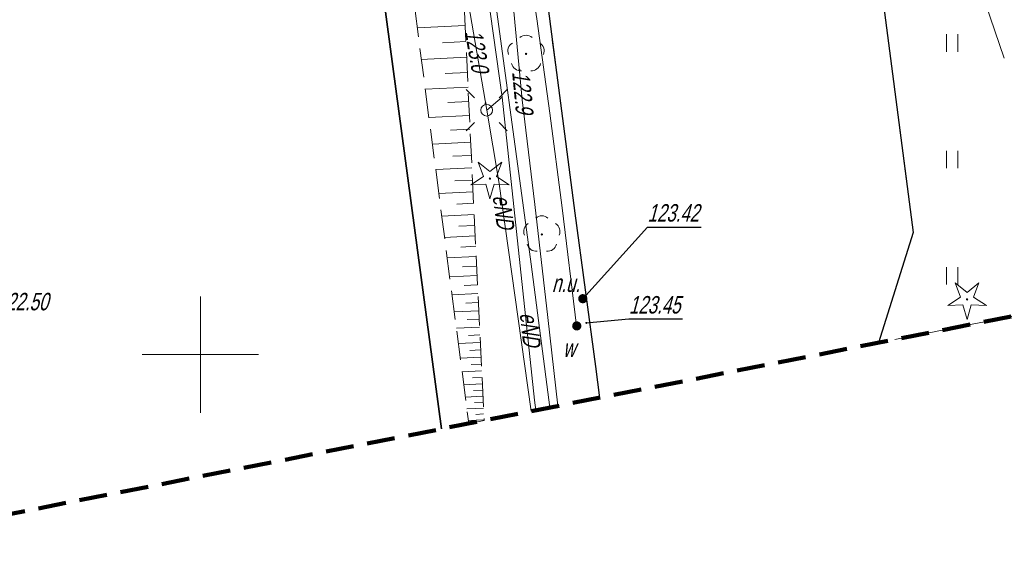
# Model space of a CAD drawing. Extents: x 7463256 to 7464485, y 5957341 to 5958260.
# Tile 2 of 256: x 7463292 to 7463335, y 5957341 to 5957364. Entities that reach past the tile are written whole.
import ezdxf
from ezdxf.enums import TextEntityAlignment as Align

# ---------------------------------------------------------------- set-up
doc = ezdxf.new("R2010")
doc.units = 0
doc.header["$MEASUREMENT"] = 0
for name, pattern in [('1.5_0.5', [2, 1.5, -0.5]), ('4', [1.8, 1.2, -0.6]), ('mz1.0_0.5', [1.5, 1, -0.5]), ('mz1.25_0.5', [1.75, 1.25, -0.5])]:
    doc.linetypes.add(name, pattern=pattern)
doc.layers.get('0').update_dxf_attribs({"color": 2, "linetype": 'CONTINUOUS', "lineweight": 5})
for name, color, linetype in [('000 Inne (niezydentyfikowane)', 7, 'CONTINUOUS'), ('drzewo iglaste (punkt)', 7, 'CONTINUOUS'), ('drzewo liściaste (punkt)', 7, 'CONTINUOUS'), ('jezdnia (powierzchnia)', 7, 'CONTINUOUS'), ('krawężnik (linia)', 7, 'CONTINUOUS'), ('latarnia na słupie lub maszcie (punkt)', 7, 'CONTINUOUS'), ('niezidentyfikowane urządzenie techniczne - siec wodociągowa (punkt)', 7, 'CONTINUOUS'), ('niezidentyfikowane urządzenie techniczne - siec wodociągowa (punkt)-Atr17', 7, 'CONTINUOUS'), ('Obszar opracowania', 7, 'CONTINUOUS'), ('ogrodzenie trwałe (linia)', 7, 'CONTINUOUS'), ('plac (powierzchnia)', 7, 'CONTINUOUS'), ('przewód elektroenergetyczny (linia)', 7, 'CONTINUOUS'), ('przewód elektroenergetyczny (linia)-Atr1', 7, 'CONTINUOUS'), ('przewód kanalizacyjny (linia)', 7, 'CONTINUOUS'), ('przewód wodociągowy (linia)', 7, 'CONTINUOUS'), ('punkt o określonej wysokości (sieć elektroenergetyczna)', 7, 'CONTINUOUS'), ('punkt o określonej wysokości (sieć elektroenergetyczna)-Atr2', 7, 'CONTINUOUS'), ('punkt o określonej wysokości (sieć wodociągowa)', 7, 'CONTINUOUS'), ('punkt o określonej wysokości (sieć wodociągowa)-Atr2', 7, 'CONTINUOUS'), ('punkt wysokościowy sztuczny-Atr2', 7, 'CONTINUOUS'), ('skarpa nieumocniona (powierzchnia)', 7, 'CONTINUOUS'), ('słup (punkt)', 7, 'CONTINUOUS'), ('trawnik (powierzchnia)', 7, 'CONTINUOUS'), ('trawnik (powierzchnia) - symbol', 7, 'CONTINUOUS'), ('Wstawianie ramki sekcyjnej z opisem', 7, 'CONTINUOUS'), ('zasuwa - siec wodociągowa (punkt)', 7, 'CONTINUOUS'), ('zasuwa - siec wodociągowa (punkt)-Atr17', 7, 'CONTINUOUS')]:
    doc.layers.add(name, color=color, linetype=linetype)
doc.styles.get("Standard").update_dxf_attribs({"font": 'txt', "width": 0.75})
doc.linetypes.add('902-500', pattern='A,3.75,0,[1,ksztalty.shx,S=0.5,R=0,X=0,Y=0],3.75', length=7.5)

# ---------------------------------------------------------------- blocks, each defined once
blk = doc.blocks.new('PW01')
at = {"linetype": 'Continuous', "lineweight": 13}
h = blk.add_hatch(color=0, dxfattribs=at)
edge = h.paths.add_edge_path()
edge.add_arc((0, 0), 0.045, 0, 360)
blk = doc.blocks.new('SM011')
at = {"color": 0, "linetype": 'Continuous', "lineweight": 13}
for p, q in [((-0.53, 0.531), (-0.883, 0.884)), ((0.531, 0.531), (0.884, 0.884)), ((-0.53, -0.53), (-0.883, -0.883)), ((0.531, -0.53), (0.884, -0.883))]:
    blk.add_line(p, q, dxfattribs=at)
blk = doc.blocks.new('SM04')
at = {"color": 0, "linetype": 'Continuous', "lineweight": 13}
blk.add_circle((0, 0), 0.25, dxfattribs=at)
blk = doc.blocks.new('OP011')
at = {"linetype": 'Continuous', "lineweight": 13}
h = blk.add_hatch(color=0, dxfattribs=at)
edge = h.paths.add_edge_path()
edge.add_arc((0, 0), 0.05, 0, 360)
at = {"color": 0, "linetype": 'Continuous', "lineweight": 13}
for p, q in [((-0.283, 0.093), (-0.512, 0.706)), ((-0.512, 0.706), (0, 0.299)), ((0, 0.299), (0.512, 0.706)), ((0.512, 0.706), (0.283, 0.093)), ((-0.828, -0.268), (-0.283, 0.093)), ((0.283, 0.093), (0.828, -0.268)), ((-0.175, -0.24), (-0.828, -0.268)), ((0, -0.87), (-0.175, -0.24)), ((0.175, -0.24), (0, -0.87)), ((0.828, -0.268), (0.175, -0.24))]:
    blk.add_line(p, q, dxfattribs=at)
blk = doc.blocks.new('OP021')
at = {"linetype": 'Continuous', "lineweight": 13}
h = blk.add_hatch(color=0, dxfattribs=at)
edge = h.paths.add_edge_path()
edge.add_arc((0, 0), 0.05, 0, 360)
at = {"color": 0, "linetype": 'Continuous', "lineweight": 13}
for centre, start, end in [((-0.38, 0.124), 121.308, 202.548), ((0, 0.4), 49.272, 130.728), ((0.38, 0.124), 337.452, 58.692), ((-0.235, -0.324), 193.221, 274.871), ((0.235, -0.324), 265.129, 346.779)]:
    blk.add_arc(centre, 0.4, start, end, dxfattribs=at)
blk = doc.blocks.new('US25')
at = {"linetype": 'Continuous', "lineweight": 0}
h = blk.add_hatch(color=0, dxfattribs=at)
edge = h.paths.add_edge_path()
edge.add_arc((0, 0), 0.2, 0, 360)
blk = doc.blocks.new('US30')
at = {"linetype": 'Continuous', "lineweight": 0}
h = blk.add_hatch(color=0, dxfattribs=at)
edge = h.paths.add_edge_path()
edge.add_arc((0, 0), 0.2, 0, 360)
blk = doc.blocks.new('TU04')
at = {"color": 0, "linetype": 'Continuous', "lineweight": 13}
for p, q in [((0, 0), (0, 0.75)), ((0.5, 0), (0.5, 0.75))]:
    blk.add_line(p, q, dxfattribs=at)

msp = doc.modelspace()

# ---------------------------------------------------------------- linework, layer by layer
at = {"layer": '000 Inne (niezydentyfikowane)', "color": 7, "linetype": 'Continuous', "lineweight": 13}
for p, q in [((7463311.37, 5957364.14), (7463309.32, 5957364.04)), ((7463311.4, 5957363.45), (7463310.4, 5957363.4)), ((7463311.43, 5957362.78), (7463309.49, 5957362.68)), ((7463311.47, 5957362.12), (7463310.52, 5957362.08)), ((7463311.5, 5957361.49), (7463309.66, 5957361.4)), ((7463311.53, 5957360.87), (7463310.63, 5957360.83)), ((7463311.55, 5957360.27), (7463309.82, 5957360.19)), ((7463311.58, 5957359.68), (7463310.74, 5957359.64)), ((7463311.61, 5957359.12), (7463309.97, 5957359.04)), ((7463311.64, 5957358.56), (7463310.84, 5957358.52)), ((7463311.66, 5957358.03), (7463310.11, 5957357.95)), ((7463311.69, 5957357.5), (7463310.93, 5957357.47)), ((7463311.71, 5957356.99), (7463310.24, 5957356.92)), ((7463311.74, 5957356.5), (7463311.02, 5957356.46)), ((7463311.76, 5957356.02), (7463310.37, 5957355.95)), ((7463311.78, 5957355.55), (7463311.11, 5957355.52)), ((7463311.8, 5957355.1), (7463310.49, 5957355.03)), ((7463311.83, 5957354.65), (7463311.19, 5957354.62)), ((7463311.85, 5957354.22), (7463310.6, 5957354.16)), ((7463311.87, 5957353.8), (7463311.26, 5957353.77)), ((7463311.89, 5957353.4), (7463310.71, 5957353.34)), ((7463311.9, 5957353), (7463311.33, 5957352.97)), ((7463311.92, 5957352.62), (7463310.81, 5957352.56)), ((7463311.94, 5957352.24), (7463311.4, 5957352.21)), ((7463311.96, 5957351.88), (7463310.91, 5957351.83)), ((7463311.99, 5957351.18), (7463311, 5957351.13)), ((7463311.98, 5957351.52), (7463311.46, 5957351.5)), ((7463312.01, 5957350.84), (7463311.52, 5957350.82)), ((7463312.02, 5957350.52), (7463311.08, 5957350.47)), ((7463312.05, 5957349.89), (7463311.16, 5957349.85)), ((7463312.04, 5957350.2), (7463311.58, 5957350.18)), ((7463312.07, 5957349.59), (7463311.64, 5957349.57)), ((7463312.08, 5957349.3), (7463311.24, 5957349.26)), ((7463312.1, 5957349.02), (7463311.69, 5957349)), ((7463312.11, 5957348.74), (7463311.31, 5957348.7)), ((7463312.13, 5957348.21), (7463311.38, 5957348.17)), ((7463312.12, 5957348.47), (7463311.73, 5957348.45)), ((7463312.15, 5957347.96), (7463311.78, 5957347.94)), ((7463312.16, 5957347.7), (7463311.45, 5957347.67)), ((7463312.17, 5957347.45), (7463311.83, 5957347.43)), ((7463312.18, 5957347.2), (7463311.51, 5957347.16))]:
    msp.add_line(p, q, dxfattribs=at)
at = {"layer": 'jezdnia (powierzchnia)', "color": 7, "linetype": '1.5_0.5', "lineweight": 18, "flags": 128}
for points in [[(7463317.15, 5957348.145), (7463316.98, 5957349.48), (7463316.09, 5957356.08), (7463314.64, 5957367.19), (7463312.31, 5957384.69), (7463310.67, 5957397.23), (7463309.43, 5957406.17), (7463308.8, 5957411.03), (7463306.95, 5957425.69), (7463305.51, 5957436.41), (7463304.26, 5957446.16), (7463304.38, 5957447.86), (7463305.82, 5957457.8), (7463307.03, 5957465.62), (7463307.44, 5957469.04), (7463307.82, 5957471.16), (7463307.71, 5957472.78), (7463307.08, 5957474.42), (7463306.28, 5957475.73), (7463305.44, 5957476.74), (7463304.35, 5957477.51), (7463303.02, 5957477.94), (7463301.78, 5957477.85), (7463293.48, 5957476.69), (7463293.12, 5957475.87), (7463292.56, 5957481.3), (7463293.01, 5957480.62), (7463293.46, 5957480.66), (7463297.18, 5957481.24), (7463299.29, 5957481.6), (7463301.7, 5957482.22), (7463304.23, 5957483.67), (7463305.89, 5957485.29), (7463306.79, 5957486.78), (7463307.25, 5957488.46), (7463307.52, 5957491.77), (7463307.44, 5957494.14), (7463307.2, 5957496.1), (7463306.84, 5957497.89), (7463306.28, 5957499.68), (7463304.95, 5957501.72), (7463303.39, 5957503.29), (7463301.53, 5957504.45), (7463299.2, 5957504.96), (7463293.5, 5957504.96), (7463293.07, 5957515.5), (7463293.78, 5957515.59), (7463293.5, 5957520.58), (7463297.97, 5957520.69), (7463298.86, 5957516.34), (7463313.8, 5957518.19), (7463320.35, 5957513.68), (7463324.83, 5957514.29), (7463326.27, 5957514.95), (7463327.24, 5957515.82), (7463327.78, 5957516.85), (7463328.17, 5957518.13), (7463328.22, 5957519.49), (7463327.98, 5957520.49), (7463334.04, 5957522.29), (7463334.26, 5957521.17), (7463334.47, 5957515.53), (7463334.96, 5957509.14), (7463331.86, 5957508.71), (7463328.98, 5957507.82), (7463326.23, 5957506.61), (7463322.8, 5957504.55), (7463320.49, 5957503.06), (7463317.44, 5957500.73), (7463314.91, 5957498.4), (7463313.52, 5957495), (7463313.56, 5957493.1), (7463314.2, 5957490.79), (7463314.69, 5957489.82), (7463315.66, 5957488.74), (7463317.14, 5957487.49), (7463318.24, 5957486.71), (7463319.58, 5957486.11), (7463320.96, 5957485.64), (7463322.31, 5957485.45), (7463323.85, 5957485.64), (7463350.52, 5957491.84), (7463365.92, 5957495.63), (7463369.89, 5957497.05), (7463375.06, 5957499.48), (7463379.1, 5957502.37), (7463379.18, 5957503.49), (7463388.59, 5957504.66), (7463393.52, 5957467.87), (7463387.09, 5957467.63), (7463385.7, 5957467.02), (7463384.19, 5957464.97), (7463383.43, 5957463.28), (7463383.02, 5957461.27), (7463383.11, 5957459.02), (7463384.02, 5957454.15), (7463384.17, 5957452.74), (7463384.79, 5957451.42), (7463385.69, 5957450.45), (7463386.94, 5957449.82), (7463388.48, 5957449.44), (7463390.22, 5957449.36), (7463392.13, 5957449.46), (7463395.46, 5957449.91), (7463399.79, 5957419.5), (7463393.78, 5957418.91), (7463391.05, 5957417.47), (7463389.36, 5957415.11), (7463389.25, 5957413.55), (7463389.75, 5957410.62), (7463390.28, 5957406.09), (7463390.42, 5957406.11), (7463392.05, 5957393.37), (7463397.04, 5957394.01), (7463400.808, 5957364.642)], [(7463329.141, 5957350.51), (7463330.63, 5957355.25), (7463328.42, 5957372.19), (7463325.43, 5957377.32), (7463324.22, 5957377.16), (7463323.42, 5957383.39), (7463322.38, 5957385.4), (7463319.58, 5957407.75), (7463319.55, 5957408.98), (7463319.88, 5957410.68), (7463322.02, 5957417.33), (7463322.13, 5957418.67), (7463320.6, 5957429.73), (7463321.05, 5957429.68), (7463320.59, 5957434.07), (7463320.14, 5957438.22), (7463320.46, 5957444.39), (7463322.03, 5957446.93), (7463338.98, 5957449.01), (7463340.18, 5957448.56), (7463341.33, 5957447.81), (7463342.07, 5957447.01), (7463342.75, 5957445.78), (7463346.72, 5957437.04), (7463353.65, 5957437.78), (7463352.06, 5957450.29), (7463370.8, 5957452.64), (7463372.39, 5957452.47)]]:
    msp.add_lwpolyline(points, dxfattribs=at)
at = {"layer": 'krawężnik (linia)', "color": 7, "linetype": 'Continuous', "lineweight": 25, "flags": 128}
for points in [[(7463293.48, 5957476.69), (7463301.78, 5957477.85), (7463303.02, 5957477.94), (7463304.35, 5957477.51), (7463305.44, 5957476.74), (7463306.28, 5957475.73), (7463307.08, 5957474.42), (7463307.71, 5957472.78), (7463307.82, 5957471.16), (7463307.44, 5957469.04), (7463307.03, 5957465.62), (7463305.82, 5957457.8), (7463304.38, 5957447.86), (7463304.26, 5957446.16), (7463305.51, 5957436.41), (7463306.95, 5957425.69), (7463308.8, 5957411.03), (7463309.43, 5957406.17), (7463310.67, 5957397.23), (7463312.31, 5957384.69), (7463314.64, 5957367.19), (7463316.09, 5957356.08), (7463316.98, 5957349.48), (7463317.15, 5957348.145)], [(7463325.43, 5957377.32), (7463328.42, 5957372.19), (7463330.63, 5957355.25), (7463329.141, 5957350.51)]]:
    msp.add_lwpolyline(points, dxfattribs=at)
at = {"layer": 'Obszar opracowania', "color": 132, "linetype": '4', "lineweight": 200, "flags": 128}
msp.add_lwpolyline([(7463648.63, 5957598.42), (7463381.17, 5957559), (7463352.31, 5957567.45), (7463255.88, 5957568.85), (7463280.41, 5957340.9), (7463468.95, 5957378.08), (7463536.66, 5957509.53), (7463626.95, 5957460.4), (7463653.5, 5957411.27), (7463734.5, 5957471.02), (7463879.22, 5957698.07), (7464314.97, 5957939.96), (7464470.72, 5957945.23), (7464483.34, 5958244.06), (7464262.86, 5958260.06), (7464240.11, 5958013.73), (7463789.91, 5957739.13), (7463712.41, 5957593.35)], close=True, dxfattribs=at)
at = {"layer": 'ogrodzenie trwałe (linia)', "color": 7, "linetype": '902-500', "lineweight": 35, "flags": 128}
msp.add_lwpolyline([(7463293.48, 5957476.69), (7463293.12, 5957475.87), (7463302.41, 5957406.01), (7463310.355, 5957346.805)], dxfattribs=at)
at = {"layer": 'plac (powierzchnia)', "color": 7, "linetype": '1.5_0.5', "lineweight": 18, "flags": 128}
msp.add_lwpolyline([(7463270.494, 5957433.05), (7463279.02, 5957434.21), (7463298.35, 5957436.5), (7463302.41, 5957406.01), (7463310.355, 5957346.805)], dxfattribs=at)
at = {"layer": 'przewód elektroenergetyczny (linia)', "color": 1, "linetype": 'Continuous', "lineweight": 18, "flags": 128}
for points in [[(7463314.212, 5957347.566), (7463312.82, 5957357.43), (7463312.3, 5957360.5), (7463310.67, 5957369.99), (7463309.48, 5957381.5), (7463307.19, 5957400.27), (7463303.94, 5957424.48), (7463301.29, 5957449), (7463302.21, 5957458.6), (7463302.98, 5957461.07), (7463304.84, 5957472.92), (7463297.16, 5957475.88), (7463297.16, 5957476.1), (7463296.46, 5957484.03), (7463296.1, 5957486.56), (7463295.48, 5957489.42)], [(7463315.362, 5957347.793), (7463314.92, 5957351.59), (7463314.37, 5957356.45), (7463313.83, 5957360.95), (7463313.39, 5957365.51), (7463312.94, 5957369.89), (7463312.58, 5957374.35), (7463312.14, 5957378.56), (7463311.77, 5957382.98), (7463311.34, 5957387.34), (7463310.28, 5957395.57), (7463307.27, 5957395.35)], [(7463334.53, 5957362.73), (7463329.72, 5957376.84), (7463326.01, 5957382), (7463326.52, 5957383.47), (7463326.09, 5957384.59)], [(7463312.3, 5957360.5), (7463312.96, 5957361.06), (7463310.67, 5957377.37), (7463310.24, 5957382.13), (7463309.48, 5957381.5)], [(7463314.406, 5957347.604), (7463314.35, 5957348.04), (7463312.96, 5957361.06), (7463312.3, 5957360.5)]]:
    msp.add_lwpolyline(points, dxfattribs=at)
at = {"layer": 'przewód kanalizacyjny (linia)', "color": 34, "linetype": 'Continuous', "lineweight": 18, "flags": 128}
msp.add_lwpolyline([(7463315.017, 5957347.725), (7463314.21, 5957353.88), (7463312.28, 5957368.11), (7463311.31, 5957375.57), (7463310.82, 5957379.37)], dxfattribs=at)
at = {"layer": 'przewód wodociągowy (linia)', "color": 5, "linetype": 'Continuous', "lineweight": 18, "flags": 128}
msp.add_lwpolyline([(7463308.65, 5957409.27), (7463309.26, 5957405.08), (7463309.71, 5957401.4), (7463310.19, 5957397.17), (7463310.7, 5957393.25), (7463311.15, 5957389.6), (7463311.65, 5957385.2), (7463312.19, 5957380.73), (7463312.64, 5957377.01), (7463313.33, 5957371.8), (7463313.86, 5957368.34), (7463314.46, 5957364.43), (7463315.02, 5957360.37), (7463315.55, 5957356.31), (7463316.16, 5957351.23)], dxfattribs=at)
at = {"layer": 'punkt o określonej wysokości (sieć wodociągowa)-Atr2', "color": 7, "flags": 128}
for points in [[(7463316.43, 5957352.4), (7463319.21, 5957355.48), (7463321.518, 5957355.48)], [(7463316.58, 5957351.36), (7463318.41, 5957351.53), (7463320.718, 5957351.53)]]:
    msp.add_lwpolyline(points, dxfattribs=at)
at = {"layer": 'skarpa nieumocniona (powierzchnia)', "color": 7, "linetype": 'mz1.25_0.5', "lineweight": 18, "flags": 128}
msp.add_lwpolyline([(7463300.95, 5957440.98), (7463301.39, 5957437.76), (7463304.94, 5957411.66), (7463310.26, 5957372.54), (7463311.12, 5957369.31), (7463312.19, 5957347.17), (7463311.53, 5957347.04), (7463308.71, 5957368.7), (7463308.47, 5957368.65), (7463307.57, 5957372.17), (7463306.46, 5957380.07), (7463299.41, 5957436.63), (7463298.81, 5957441.47), (7463297.25, 5957453.92), (7463294.21, 5957476.79), (7463296.02, 5957477.05)], close=True, dxfattribs=at)
at = {"layer": 'trawnik (powierzchnia)', "color": 7, "linetype": 'mz1.0_0.5', "lineweight": 18, "flags": 128}
msp.add_lwpolyline([(7463340.18, 5957448.56), (7463341.33, 5957447.81), (7463342.07, 5957447.01), (7463342.75, 5957445.78), (7463346.72, 5957437.04), (7463344.46, 5957436.73), (7463339.99, 5957436.37), (7463340.25, 5957433.65), (7463340.35, 5957432.76), (7463341.76, 5957421.82), (7463341.84, 5957420.91), (7463343.25, 5957409.84), (7463343.34, 5957408.93), (7463343.55, 5957407.3), (7463342.71, 5957407.19), (7463343.09, 5957404.42), (7463343.36, 5957404.46), (7463343.36, 5957404.71), (7463343.88, 5957404.71), (7463343.93, 5957404.54), (7463344.82, 5957397.9), (7463344.88, 5957397.28), (7463345.27, 5957392.77), (7463344.8, 5957392.7), (7463344.86, 5957392.27), (7463345.33, 5957392.34), (7463345.53, 5957390.5), (7463345.01, 5957390.41), (7463345.1, 5957389.9), (7463345.62, 5957389.99), (7463346.34, 5957383.46), (7463345.57, 5957383.37), (7463345.64, 5957382.79), (7463346.41, 5957382.88), (7463347.87, 5957371.44), (7463347.09, 5957371.39), (7463347.12, 5957370.9), (7463347.9, 5957370.95), (7463347.95, 5957370.39), (7463347.18, 5957370.3), (7463347.24, 5957369.81), (7463348.01, 5957369.9), (7463348.74, 5957362.67), (7463361.49, 5957364.06), (7463362.78, 5957366.05), (7463364.09, 5957366.22), (7463364.43, 5957363.76), (7463364.49, 5957363.29), (7463364.83, 5957360.82), (7463364.89, 5957360.35), (7463365.24, 5957357.75), (7463365.26, 5957357.63), (7463329.14, 5957350.51), (7463330.63, 5957355.25), (7463328.42, 5957372.19), (7463325.43, 5957377.32), (7463326.99, 5957377.46), (7463326.19, 5957383.75), (7463323.42, 5957383.39), (7463322.38, 5957385.4), (7463319.58, 5957407.75), (7463319.55, 5957408.98), (7463319.88, 5957410.68), (7463322.02, 5957417.33), (7463322.13, 5957418.67), (7463320.71, 5957428.94), (7463328.18, 5957429.68), (7463327.15, 5957439.58), (7463320.18, 5957438.93), (7463320.46, 5957444.39), (7463322.03, 5957446.93), (7463338.98, 5957449.01)], close=True, dxfattribs=at)
at = {"layer": 'Wstawianie ramki sekcyjnej z opisem', "color": 7, "linetype": 'Continuous', "lineweight": 13, "flags": 128}
for points in [[(7463300, 5957347.5), (7463300, 5957352.5)], [(7463297.5, 5957350), (7463302.5, 5957350)]]:
    msp.add_lwpolyline(points, dxfattribs=at)

# ---------------------------------------------------------------- block references
at = {"layer": 'drzewo iglaste (punkt)', "color": 94, "linetype": 'Continuous', "lineweight": 13}
for p in [(7463312.44, 5957357.56), (7463332.94, 5957352.37)]:
    msp.add_blockref('OP011', p, dxfattribs=at)
at = {"layer": 'drzewo liściaste (punkt)', "color": 94, "linetype": 'Continuous', "lineweight": 13}
for p in [(7463313.99, 5957362.92), (7463314.67, 5957355.16)]:
    msp.add_blockref('OP021', p, dxfattribs=at)
at = {"layer": 'latarnia na słupie lub maszcie (punkt)', "color": 7, "linetype": 'Continuous', "lineweight": 18}
msp.add_blockref('SM011', (7463312.3, 5957360.5), dxfattribs=at)
at = {"layer": 'niezidentyfikowane urządzenie techniczne - siec wodociągowa (punkt)', "color": 7, "linetype": 'Continuous', "lineweight": 13}
msp.add_blockref('US30', (7463316.43, 5957352.4), dxfattribs=at)
at = {"layer": 'punkt o określonej wysokości (sieć elektroenergetyczna)', "color": 1, "linetype": 'Continuous', "lineweight": 13}
for p, rotation in [((7463313.71, 5957362.24), 275.512), ((7463312.25, 5957360.8), 279.746)]:
    msp.add_blockref('PW01', p, dxfattribs=dict(at, rotation=rotation))
at = {"layer": 'punkt o określonej wysokości (sieć wodociągowa)', "color": 5, "linetype": 'Continuous', "lineweight": 13}
msp.add_blockref('PW01', (7463316.43, 5957352.4), dxfattribs=at)
at = {"layer": 'punkt o określonej wysokości (sieć wodociągowa)', "color": 5, "linetype": 'Continuous', "lineweight": 13, "rotation": 97.8}
msp.add_blockref('PW01', (7463316.58, 5957351.36), dxfattribs=at)
at = {"layer": 'słup (punkt)', "color": 7, "linetype": 'Continuous', "lineweight": 18, "rotation": 96.69000000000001}
msp.add_blockref('SM04', (7463312.3, 5957360.5), dxfattribs=at)
at = {"layer": 'trawnik (powierzchnia) - symbol', "color": 7, "linetype": 'Continuous', "lineweight": 18}
for p in [(7463332.05, 5957363.01), (7463332.05, 5957358.01), (7463332.05, 5957353.01)]:
    msp.add_blockref('TU04', p, dxfattribs=at)
at = {"layer": 'zasuwa - siec wodociągowa (punkt)', "color": 7, "linetype": 'Continuous', "lineweight": 13, "rotation": 97.8}
msp.add_blockref('US25', (7463316.17, 5957351.23), dxfattribs=at)

# ---------------------------------------------------------------- texts
at = {"layer": 'niezidentyfikowane urządzenie techniczne - siec wodociągowa (punkt)-Atr17', "color": 7, "oblique": 15, "width": 0.72}
msp.add_text('n.u.', height=0.75, dxfattribs=at).set_placement((7463315.1, 5957352.69))
at = {"layer": 'przewód elektroenergetyczny (linia)-Atr1', "color": 1, "oblique": 15, "width": 0.72}
for rotation, p in [(278.03, (7463312.55, 5957356.81)), (276.23, (7463313.72, 5957351.77))]:
    msp.add_text('eND', height=0.75, rotation=rotation, dxfattribs=at).set_placement(p)
at = {"layer": 'punkt o określonej wysokości (sieć elektroenergetyczna)-Atr2', "color": 1, "oblique": 15, "width": 0.72}
for s, rotation, p in [('123.0', 279.75, (7463311.36, 5957363.88)), ('122.9', 275.46, (7463313.39, 5957362.14))]:
    msp.add_text(s, height=0.75, rotation=rotation, dxfattribs=at).set_placement(p)
at = {"layer": 'punkt o określonej wysokości (sieć wodociągowa)-Atr2', "color": 5, "oblique": 15, "width": 0.72}
for s, p in [('123.42', (7463319.21, 5957355.488)), ('123.45', (7463318.41, 5957351.538))]:
    msp.add_text(s, height=0.75, dxfattribs=at).set_placement(p, align=Align.BOTTOM_LEFT)
at = {"layer": 'punkt wysokościowy sztuczny-Atr2', "color": 7, "oblique": 15, "width": 0.72}
msp.add_text('122.50', height=0.75, dxfattribs=at).set_placement((7463291.25, 5957351.9))
at = {"layer": 'zasuwa - siec wodociągowa (punkt)-Atr17', "color": 7, "oblique": 15, "width": 0.72}
msp.add_text('w', height=0.75, dxfattribs=at).set_placement((7463315.58, 5957349.9))

doc.saveas('drawing.dxf')
